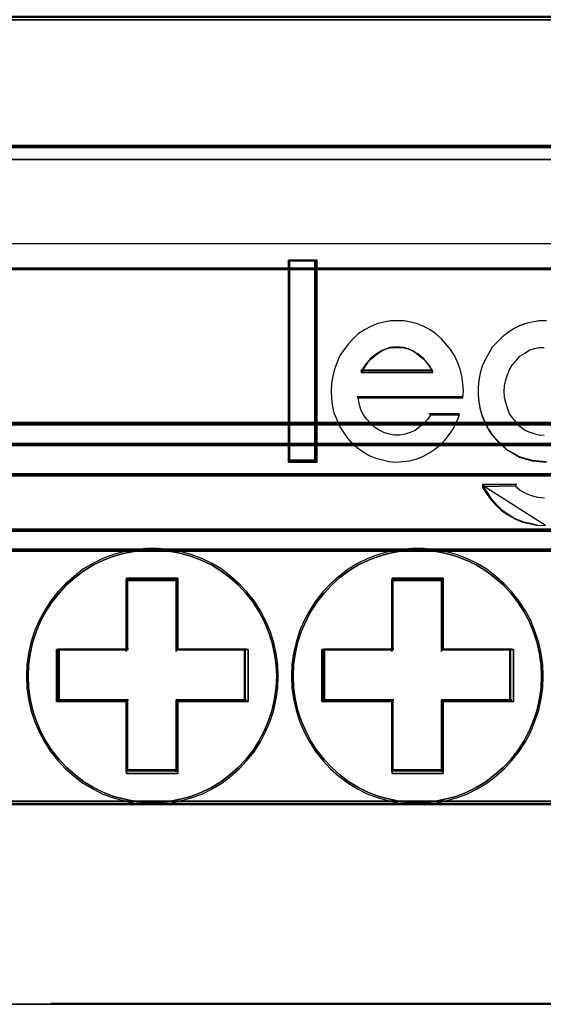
# Model space of a CAD drawing. Header units: millimetres. Extents: x 203 to 3426, y 719 to 2381.
# Tile 41 of 185: x 2527.48 to 2529.01, y 1110.87 to 1113.74. Entities that reach past the tile are written whole.
import ezdxf

# ---------------------------------------------------------------- set-up
doc = ezdxf.new("R2010")
doc.units = ezdxf.units.MM
doc.layers.add('45', color=7, linetype='Continuous')
doc.layers.add('E_Legrand_obudowy', color=7, linetype='Continuous')

# ---------------------------------------------------------------- blocks, each defined once
blk = doc.blocks.new('XL3 160 wnękowa 6x24M')
at = {"layer": 'E_Legrand_obudowy'}
blk.add_lwpolyline([(-215.641, -325.091), (215.545, -325.091), (215.545, -370.033), (-215.641, -370.033), (-215.641, -325.091)], dxfattribs=at)
blk = doc.blocks.new('BR 4P-10 125A (400408)')
at = {"layer": '45', "color": 139}
for points in [[(101.743, -16.477), (4.017, -16.477), (101.743, -16.477)], [(101.743, -16.477), (4.017, -16.477), (101.743, -16.477)], [(7.254, -20.012), (98.498, -20.012), (7.254, -20.012)], [(94.818, -23.471), (11.015, -23.471), (94.818, -23.471)], [(99.939, -27.82), (5.821, -27.82), (99.939, -27.82)], [(99.939, -28.411), (5.821, -28.411), (99.939, -28.411)], [(99.939, -29.259), (5.821, -29.259), (99.939, -29.259)], [(99.939, -30.824), (5.821, -30.824), (99.939, -30.824)], [(5.821, -31.382), (99.939, -31.382), (5.821, -31.382)], [(41.436, -34.967), (41.422, -34.641), (41.376, -34.336), (41.309, -34.025), (41.209, -33.713), (41.082, -33.415), (40.936, -33.144), (40.769, -32.88), (40.563, -32.622), (40.35, -32.392), (40.116, -32.188), (39.863, -31.992), (39.597, -31.829), (39.31, -31.694), (39.017, -31.579), (38.71, -31.497), (38.411, -31.443), (38.091, -31.409), (37.778, -31.409), (37.464, -31.443), (37.158, -31.497), (36.851, -31.579), (36.558, -31.694), (36.278, -31.829), (36.005, -31.992), (35.759, -32.188), (35.519, -32.392), (35.305, -32.622), (35.106, -32.88), (34.932, -33.144), (34.786, -33.415), (34.659, -33.713), (34.559, -34.025), (34.493, -34.336), (34.446, -34.641), (34.439, -34.967), (34.446, -35.285), (34.493, -35.597), (34.559, -35.909), (34.659, -36.214), (34.786, -36.512), (34.932, -36.79), (35.106, -37.054), (35.305, -37.305), (35.519, -37.535), (35.759, -37.745), (36.005, -37.935), (36.278, -38.097), (36.558, -38.24), (36.851, -38.348), (37.158, -38.429), (37.464, -38.49), (37.778, -38.524), (38.091, -38.524), (38.411, -38.49), (38.71, -38.429), (39.017, -38.348), (39.31, -38.24), (39.597, -38.097), (39.863, -37.935), (40.116, -37.745), (40.35, -37.535), (40.563, -37.305), (40.769, -37.054), (40.936, -36.79), (41.082, -36.512), (41.209, -36.214), (41.309, -35.909), (41.376, -35.597), (41.422, -35.285), (41.436, -34.967)], [(48.894, -34.967), (48.888, -34.641), (48.841, -34.336), (48.774, -34.025), (48.668, -33.713), (48.548, -33.415), (48.401, -33.144), (48.228, -32.88), (48.028, -32.622), (47.815, -32.392), (47.575, -32.188), (47.329, -31.992), (47.056, -31.829), (46.776, -31.694), (46.483, -31.579), (46.176, -31.497), (45.87, -31.443), (45.557, -31.409), (45.244, -31.409), (44.924, -31.443), (44.618, -31.497), (44.318, -31.579), (44.025, -31.694), (43.738, -31.829), (43.472, -31.992), (43.219, -32.188), (42.986, -32.392), (42.772, -32.622), (42.566, -32.88), (42.399, -33.144), (42.253, -33.415), (42.126, -33.713), (42.026, -34.025), (41.96, -34.336), (41.913, -34.641), (41.9, -34.967), (41.913, -35.285), (41.96, -35.597), (42.026, -35.909), (42.126, -36.214), (42.253, -36.512), (42.399, -36.79), (42.566, -37.054), (42.772, -37.305), (42.986, -37.535), (43.219, -37.745), (43.472, -37.935), (43.738, -38.097), (44.025, -38.24), (44.318, -38.348), (44.618, -38.429), (44.924, -38.49), (45.244, -38.524), (45.557, -38.524), (45.87, -38.49), (46.176, -38.429), (46.483, -38.348), (46.776, -38.24), (47.056, -38.097), (47.329, -37.935), (47.575, -37.745), (47.815, -37.535), (48.028, -37.305), (48.228, -37.054), (48.401, -36.79), (48.548, -36.512), (48.668, -36.214), (48.774, -35.909), (48.841, -35.597), (48.888, -35.285), (48.894, -34.967)], [(38.66, -32.25), (37.2, -32.25), (38.66, -32.25)], [(37.2, -32.25), (37.2, -34.263), (37.2, -32.25)], [(38.601, -34.263), (38.601, -32.25), (38.601, -34.263)], [(46.133, -32.25), (44.675, -32.25), (46.133, -32.25)], [(44.675, -32.25), (44.675, -34.263), (44.675, -32.25)], [(46.074, -34.263), (46.074, -32.25), (46.074, -34.263)], [(37.259, -34.204), (35.278, -34.204), (37.259, -34.204)], [(35.278, -34.204), (35.278, -35.688), (35.278, -34.204)], [(40.583, -34.204), (38.601, -34.204), (40.583, -34.204)], [(40.525, -35.688), (40.525, -34.204), (40.525, -35.688)], [(44.732, -34.204), (42.751, -34.204), (44.732, -34.204)], [(42.751, -34.204), (42.751, -35.688), (42.751, -34.204)], [(48.056, -34.204), (46.074, -34.204), (48.056, -34.204)], [(47.998, -35.688), (47.998, -34.204), (47.998, -35.688)], [(35.278, -35.629), (37.259, -35.629), (35.278, -35.629)], [(37.2, -35.629), (37.2, -37.657), (37.2, -35.629)], [(38.601, -37.657), (38.601, -35.629), (38.601, -37.657)], [(38.601, -35.629), (40.583, -35.629), (38.601, -35.629)], [(42.751, -35.629), (44.732, -35.629), (42.751, -35.629)], [(44.675, -35.629), (44.675, -37.657), (44.675, -35.629)], [(46.074, -37.657), (46.074, -35.629), (46.074, -37.657)], [(46.074, -35.629), (48.056, -35.629), (46.074, -35.629)], [(37.2, -37.599), (38.66, -37.599), (37.2, -37.599)], [(44.675, -37.599), (46.133, -37.599), (44.675, -37.599)], [(4.017, -38.485), (101.743, -38.485), (4.017, -38.485)], [(101.743, -38.58), (4.017, -38.58), (101.743, -38.58)], [(101.743, -38.58), (4.017, -38.58), (101.743, -38.58)]]:
    blk.add_lwpolyline(points, close=True, dxfattribs=at)
at = {"layer": '45', "color": 59}
for points in [[(7.254, -20.069), (98.498, -20.069), (98.498, -16.381), (7.254, -16.381), (7.254, -20.069)], [(7.283, -20.04), (98.471, -20.04), (98.471, -16.41), (7.283, -16.41), (7.283, -20.04)], [(98.498, -20.012), (7.254, -20.012), (7.254, -23.613), (10.501, -23.613), (10.501, -24.85), (10.501, -25.305), (11.017, -25.305), (11.017, -24.524), (11.017, -23.511), (94.815, -23.511), (94.815, -24.524), (94.815, -25.305), (95.258, -25.305), (95.258, -24.85), (95.258, -23.613), (98.498, -23.613), (98.498, -20.012)], [(98.471, -20.039), (7.283, -20.039), (7.283, -23.602), (10.528, -23.602), (10.528, -24.826), (10.528, -25.277), (11.043, -25.277), (11.043, -24.503), (11.043, -23.501), (94.791, -23.501), (94.791, -24.503), (94.791, -25.277), (95.233, -25.277), (95.233, -24.826), (95.233, -23.602), (98.471, -23.602), (98.471, -20.039)], [(11.015, -25.27), (11.015, -27.879), (94.818, -27.879), (94.818, -25.27), (94.818, -24.486), (94.818, -23.471), (11.015, -23.471), (11.015, -24.486), (11.015, -25.27)], [(11.044, -25.275), (11.044, -27.851), (94.791, -27.851), (94.791, -25.275), (94.791, -24.502), (94.791, -23.5), (11.044, -23.5), (11.044, -24.502), (11.044, -25.275)], [(5.821, -28.47), (99.939, -28.47), (99.939, -28.16), (99.939, -27.82), (96.514, -27.82), (94.815, -27.82), (11.018, -27.82), (9.305, -27.82), (5.821, -27.82), (5.821, -28.16), (5.821, -28.47)], [(5.85, -28.442), (99.912, -28.442), (99.912, -28.159), (99.912, -27.849), (96.489, -27.849), (94.791, -27.849), (11.043, -27.849), (9.332, -27.849), (5.85, -27.849), (5.85, -28.159), (5.85, -28.442)], [(5.821, -29.316), (99.939, -29.316), (99.939, -28.411), (5.821, -28.411), (5.821, -29.316)], [(5.85, -29.288), (99.912, -29.288), (99.912, -28.44), (5.85, -28.44), (5.85, -29.288)], [(5.821, -30.883), (99.939, -30.883), (99.939, -30.151), (99.939, -29.259), (5.821, -29.259), (5.821, -30.151), (5.821, -30.883)], [(5.85, -30.854), (99.912, -30.854), (99.912, -30.148), (99.912, -29.288), (5.85, -29.288), (5.85, -30.148), (5.85, -30.854)], [(99.939, -30.824), (5.821, -30.824), (5.821, -31.441), (99.939, -31.441), (99.939, -30.824)], [(99.912, -30.852), (5.85, -30.852), (5.85, -31.413), (99.912, -31.413), (99.912, -30.852)], [(99.938, -31.382), (5.822, -31.382), (4.017, -31.382), (4.017, -38.544), (101.743, -38.544), (101.743, -31.382), (99.938, -31.382)], [(40.807, -37.081), (40.976, -36.813), (41.124, -36.532), (41.253, -36.23), (41.354, -35.921), (41.421, -35.605), (41.469, -35.289), (41.482, -34.967), (41.469, -34.637), (41.421, -34.328), (41.354, -34.012), (41.253, -33.697), (41.124, -33.395), (40.976, -33.12), (40.807, -32.852), (40.598, -32.591), (40.382, -32.358), (40.145, -32.152), (39.889, -31.953), (39.619, -31.788), (39.328, -31.651), (39.031, -31.534), (38.721, -31.452), (38.417, -31.397), (38.093, -31.362), (37.775, -31.362), (37.458, -31.397), (37.147, -31.452), (36.837, -31.534), (36.54, -31.651), (36.256, -31.788), (35.979, -31.953), (35.73, -32.152), (35.486, -32.358), (35.27, -32.591), (35.068, -32.852), (34.892, -33.12), (34.744, -33.395), (34.615, -33.697), (34.514, -34.012), (34.447, -34.328), (34.399, -34.637), (34.393, -34.967), (34.399, -35.289), (34.447, -35.605), (34.514, -35.921), (34.615, -36.23), (34.744, -36.532), (34.892, -36.813), (35.068, -37.081), (35.27, -37.335), (35.486, -37.569), (35.73, -37.781), (35.979, -37.974), (36.256, -38.138), (36.54, -38.283), (36.837, -38.392), (37.147, -38.475), (37.458, -38.537), (37.775, -38.571), (38.093, -38.571), (38.417, -38.537), (38.721, -38.475), (39.031, -38.392), (39.328, -38.283), (39.619, -38.138), (39.889, -37.974), (40.145, -37.781), (40.382, -37.569), (40.598, -37.335), (40.807, -37.081)], [(41.309, -35.909), (41.209, -36.214), (41.082, -36.512), (40.936, -36.79), (40.769, -37.054), (40.563, -37.305), (40.35, -37.535), (40.116, -37.745), (39.863, -37.935), (39.597, -38.097), (39.31, -38.24), (39.017, -38.348), (38.71, -38.429), (38.411, -38.49), (38.091, -38.524), (37.778, -38.524), (37.464, -38.49), (37.158, -38.429), (36.851, -38.348), (36.558, -38.24), (36.278, -38.097), (36.005, -37.935), (35.759, -37.745), (35.519, -37.535), (35.305, -37.305), (35.106, -37.054), (34.932, -36.79), (34.786, -36.512), (34.659, -36.214), (34.559, -35.909), (34.493, -35.597), (34.446, -35.285), (34.439, -34.967), (34.446, -34.641), (34.493, -34.336), (34.559, -34.025), (34.659, -33.713), (34.786, -33.415), (34.932, -33.144), (35.106, -32.88), (35.305, -32.622), (35.519, -32.392), (35.759, -32.188), (36.005, -31.992), (36.278, -31.829), (36.558, -31.694), (36.851, -31.579), (37.158, -31.497), (37.464, -31.443), (37.778, -31.409), (38.091, -31.409), (38.411, -31.443), (38.71, -31.497), (39.017, -31.579), (39.31, -31.694), (39.597, -31.829), (39.863, -31.992), (40.116, -32.188), (40.35, -32.392), (40.563, -32.622), (40.769, -32.88), (40.936, -33.144), (41.082, -33.415), (41.209, -33.713), (41.309, -34.025), (41.376, -34.336), (41.422, -34.641), (41.436, -34.967), (41.422, -35.285), (41.376, -35.597), (41.309, -35.909)], [(48.266, -37.081), (48.441, -36.813), (48.59, -36.532), (48.711, -36.23), (48.819, -35.921), (48.887, -35.605), (48.934, -35.289), (48.941, -34.967), (48.934, -34.637), (48.887, -34.328), (48.819, -34.012), (48.711, -33.697), (48.59, -33.395), (48.441, -33.12), (48.266, -32.852), (48.063, -32.591), (47.847, -32.358), (47.604, -32.152), (47.355, -31.953), (47.078, -31.788), (46.794, -31.651), (46.497, -31.534), (46.187, -31.452), (45.876, -31.397), (45.559, -31.362), (45.242, -31.362), (44.918, -31.397), (44.607, -31.452), (44.303, -31.534), (44.006, -31.651), (43.716, -31.788), (43.446, -31.953), (43.19, -32.152), (42.953, -32.358), (42.737, -32.591), (42.528, -32.852), (42.359, -33.12), (42.211, -33.395), (42.083, -33.697), (41.981, -34.012), (41.914, -34.328), (41.867, -34.637), (41.853, -34.967), (41.867, -35.289), (41.914, -35.605), (41.981, -35.921), (42.083, -36.23), (42.211, -36.532), (42.359, -36.813), (42.528, -37.081), (42.737, -37.335), (42.953, -37.569), (43.19, -37.781), (43.446, -37.974), (43.716, -38.138), (44.006, -38.283), (44.303, -38.392), (44.607, -38.475), (44.918, -38.537), (45.242, -38.571), (45.559, -38.571), (45.876, -38.537), (46.187, -38.475), (46.497, -38.392), (46.794, -38.283), (47.078, -38.138), (47.355, -37.974), (47.604, -37.781), (47.847, -37.569), (48.063, -37.335), (48.266, -37.081)], [(48.668, -36.214), (48.548, -36.512), (48.401, -36.79), (48.228, -37.054), (48.028, -37.305), (47.815, -37.535), (47.575, -37.745), (47.329, -37.935), (47.056, -38.097), (46.776, -38.24), (46.483, -38.348), (46.176, -38.429), (45.87, -38.49), (45.557, -38.524), (45.244, -38.524), (44.924, -38.49), (44.618, -38.429), (44.318, -38.348), (44.025, -38.24), (43.738, -38.097), (43.472, -37.935), (43.219, -37.745), (42.986, -37.535), (42.772, -37.305), (42.566, -37.054), (42.399, -36.79), (42.253, -36.512), (42.126, -36.214), (42.026, -35.909), (41.96, -35.597), (41.913, -35.285), (41.9, -34.967), (41.913, -34.641), (41.96, -34.336), (42.026, -34.025), (42.126, -33.713), (42.253, -33.415), (42.399, -33.144), (42.566, -32.88), (42.772, -32.622), (42.986, -32.392), (43.219, -32.188), (43.472, -31.992), (43.738, -31.829), (44.025, -31.694), (44.318, -31.579), (44.618, -31.497), (44.924, -31.443), (45.244, -31.409), (45.557, -31.409), (45.87, -31.443), (46.176, -31.497), (46.483, -31.579), (46.776, -31.694), (47.056, -31.829), (47.329, -31.992), (47.575, -32.188), (47.815, -32.392), (48.028, -32.622), (48.228, -32.88), (48.401, -33.144), (48.548, -33.415), (48.668, -33.713), (48.774, -34.025), (48.841, -34.336), (48.888, -34.641), (48.894, -34.967), (48.888, -35.285), (48.841, -35.597), (48.774, -35.909), (48.668, -36.214)], [(40.629, -35.679), (38.651, -35.679), (38.651, -37.705), (37.21, -37.705), (37.21, -35.679), (35.231, -35.679), (35.231, -34.213), (37.21, -34.213), (37.21, -32.201), (38.651, -32.201), (38.651, -34.213), (40.629, -34.213), (40.629, -35.679)], [(35.231, -34.213), (35.231, -35.679), (37.21, -35.679), (37.21, -37.705), (38.651, -37.705), (38.651, -35.679), (40.629, -35.679), (40.629, -34.213), (38.651, -34.213), (38.651, -32.201), (37.21, -32.201), (37.21, -34.213), (35.231, -34.213)], [(35.306, -34.233), (35.306, -35.658), (37.23, -35.658), (37.23, -37.628), (38.631, -37.628), (38.631, -35.658), (40.554, -35.658), (40.554, -34.233), (38.631, -34.233), (38.631, -32.277), (37.23, -32.277), (37.23, -34.233), (35.306, -34.233)], [(48.102, -35.679), (46.125, -35.679), (46.125, -37.705), (44.684, -37.705), (44.684, -35.679), (42.706, -35.679), (42.706, -34.213), (44.684, -34.213), (44.684, -32.201), (46.125, -32.201), (46.125, -34.213), (48.102, -34.213), (48.102, -35.679)], [(42.706, -34.213), (42.706, -35.679), (44.684, -35.679), (44.684, -37.705), (46.125, -37.705), (46.125, -35.679), (48.102, -35.679), (48.102, -34.213), (46.125, -34.213), (46.125, -32.201), (44.684, -32.201), (44.684, -34.213), (42.706, -34.213)], [(42.779, -34.233), (42.779, -35.658), (44.703, -35.658), (44.703, -37.628), (46.104, -37.628), (46.104, -35.658), (48.027, -35.658), (48.027, -34.233), (46.104, -34.233), (46.104, -32.277), (44.703, -32.277), (44.703, -34.233), (42.779, -34.233)]]:
    blk.add_lwpolyline(points, close=True, dxfattribs=at)
at = {"layer": '45', "color": 150}
for points in [[(-0.047, -20.407), (105.774, -20.407), (-0.047, -20.407)], [(41.767, -23.243), (41.767, -28.934), (41.767, -23.243)], [(42.572, -28.934), (42.572, -23.243), (41.767, -23.243), (41.767, -28.934), (42.572, -28.934)], [(42.572, -28.934), (42.572, -23.243), (41.767, -23.243), (41.767, -28.934), (42.572, -28.934)], [(42.572, -28.934), (42.572, -23.243), (41.767, -23.243), (41.767, -28.934), (42.572, -28.934)], [(42.543, -28.905), (42.543, -23.272), (41.796, -23.272), (41.796, -28.905), (42.543, -28.905)], [(42.514, -23.243), (42.514, -28.934), (42.514, -23.243)], [(43.016, -26.512), (42.983, -26.717), (42.969, -26.935), (42.983, -27.126), (42.996, -27.331), (43.043, -27.549), (43.124, -27.719), (43.204, -27.917), (43.312, -28.081), (43.432, -28.258), (43.553, -28.402), (43.714, -28.531), (43.869, -28.647), (44.036, -28.743), (44.224, -28.825), (44.419, -28.872), (44.607, -28.92), (44.795, -28.934), (44.989, -28.92), (45.184, -28.9), (45.379, -28.838), (45.553, -28.777), (45.721, -28.681), (45.889, -28.565), (46.043, -28.449), (46.184, -28.306), (46.305, -28.142), (46.412, -27.986), (46.506, -27.788), (46.587, -27.61), (45.768, -27.61), (45.674, -27.74), (45.58, -27.849), (45.453, -27.951), (45.332, -28.047), (45.198, -28.095), (45.057, -28.142), (44.895, -28.177), (44.748, -28.177), (44.607, -28.142), (44.453, -28.095), (44.318, -28.033), (44.191, -27.951), (44.083, -27.849), (43.969, -27.719), (43.869, -27.597), (43.808, -27.453), (43.761, -27.283), (43.728, -27.126), (46.681, -27.126), (46.694, -26.935), (46.681, -26.717), (46.647, -26.512), (46.6, -26.314), (46.526, -26.123), (46.446, -25.932), (46.332, -25.761), (46.204, -25.605), (46.077, -25.461), (45.916, -25.325), (45.755, -25.209), (45.58, -25.113), (45.406, -25.038), (45.211, -24.991), (45.023, -24.95), (44.835, -24.95), (44.64, -24.95), (44.453, -24.991), (44.258, -25.038), (44.083, -25.113), (43.909, -25.209), (43.728, -25.325), (43.587, -25.461), (43.459, -25.605), (43.332, -25.761), (43.218, -25.932), (43.137, -26.123), (43.063, -26.314), (43.016, -26.512)], [(43.016, -26.512), (42.983, -26.717), (42.969, -26.935), (42.983, -27.126), (42.996, -27.331), (43.043, -27.549), (43.124, -27.719), (43.204, -27.917), (43.312, -28.081), (43.432, -28.258), (43.553, -28.402), (43.714, -28.531), (43.869, -28.647), (44.036, -28.743), (44.224, -28.825), (44.419, -28.872), (44.607, -28.92), (44.795, -28.934), (44.989, -28.92), (45.184, -28.9), (45.379, -28.838), (45.553, -28.777), (45.721, -28.681), (45.889, -28.565), (46.043, -28.449), (46.184, -28.306), (46.305, -28.142), (46.412, -27.986), (46.506, -27.788), (46.587, -27.61), (45.768, -27.61), (45.674, -27.74), (45.58, -27.849), (45.453, -27.951), (45.332, -28.047), (45.198, -28.095), (45.057, -28.142), (44.895, -28.177), (44.748, -28.177), (44.607, -28.142), (44.453, -28.095), (44.318, -28.033), (44.191, -27.951), (44.083, -27.849), (43.969, -27.719), (43.869, -27.597), (43.808, -27.453), (43.761, -27.283), (43.728, -27.126), (46.681, -27.126), (46.694, -26.935), (46.681, -26.717), (46.647, -26.512), (46.6, -26.314), (46.526, -26.123), (46.446, -25.932), (46.332, -25.761), (46.204, -25.605), (46.077, -25.461), (45.916, -25.325), (45.755, -25.209), (45.58, -25.113), (45.406, -25.038), (45.211, -24.991), (45.023, -24.95), (44.835, -24.95), (44.64, -24.95), (44.453, -24.991), (44.258, -25.038), (44.083, -25.113), (43.909, -25.209), (43.728, -25.325), (43.587, -25.461), (43.459, -25.605), (43.332, -25.761), (43.218, -25.932), (43.137, -26.123), (43.063, -26.314), (43.016, -26.512)], [(43.016, -26.512), (42.983, -26.717), (42.969, -26.935), (42.983, -27.126), (42.996, -27.331), (43.043, -27.549), (43.124, -27.719), (43.204, -27.917), (43.312, -28.081), (43.432, -28.258), (43.553, -28.402), (43.714, -28.531), (43.869, -28.647), (44.036, -28.743), (44.224, -28.825), (44.419, -28.872), (44.607, -28.92), (44.795, -28.934), (44.989, -28.92), (45.184, -28.9), (45.379, -28.838), (45.553, -28.777), (45.721, -28.681), (45.889, -28.565), (46.043, -28.449), (46.184, -28.306), (46.305, -28.142), (46.412, -27.986), (46.506, -27.788), (46.587, -27.61), (45.768, -27.61), (45.674, -27.74), (45.58, -27.849), (45.453, -27.951), (45.332, -28.047), (45.198, -28.095), (45.057, -28.142), (44.895, -28.177), (44.748, -28.177), (44.607, -28.142), (44.453, -28.095), (44.318, -28.033), (44.191, -27.951), (44.083, -27.849), (43.969, -27.719), (43.869, -27.597), (43.808, -27.453), (43.761, -27.283), (43.728, -27.126), (46.681, -27.126), (46.694, -26.935), (46.681, -26.717), (46.647, -26.512), (46.6, -26.314), (46.526, -26.123), (46.446, -25.932), (46.332, -25.761), (46.204, -25.605), (46.077, -25.461), (45.916, -25.325), (45.755, -25.209), (45.58, -25.113), (45.406, -25.038), (45.211, -24.991), (45.023, -24.95), (44.835, -24.95), (44.64, -24.95), (44.453, -24.991), (44.258, -25.038), (44.083, -25.113), (43.909, -25.209), (43.728, -25.325), (43.587, -25.461), (43.459, -25.605), (43.332, -25.761), (43.218, -25.932), (43.137, -26.123), (43.063, -26.314), (43.016, -26.512)], [(45.836, -26.401), (45.72, -26.196), (45.577, -26.02), (45.414, -25.888), (45.217, -25.778), (45.026, -25.704), (44.815, -25.69), (44.625, -25.704), (44.427, -25.778), (44.25, -25.888), (44.073, -26.02), (43.93, -26.196), (43.808, -26.401), (45.836, -26.401)], [(45.836, -26.414), (45.754, -26.26), (45.659, -26.12), (45.543, -26.003), (45.414, -25.9), (45.285, -25.805), (45.142, -25.739), (44.979, -25.702), (44.836, -25.702), (44.673, -25.702), (44.523, -25.739), (44.38, -25.805), (44.251, -25.9), (44.122, -26.003), (44.006, -26.12), (43.911, -26.26), (43.829, -26.414), (45.836, -26.414)], [(45.836, -26.401), (43.829, -26.401), (43.911, -26.261), (44.006, -26.122), (44.122, -26.004), (44.251, -25.901), (44.38, -25.805), (44.523, -25.739), (44.673, -25.702), (44.836, -25.702), (44.979, -25.702), (45.142, -25.739), (45.285, -25.805), (45.414, -25.901), (45.543, -26.004), (45.659, -26.122), (45.754, -26.261), (45.836, -26.401)], [(45.836, -26.401), (43.829, -26.401), (43.911, -26.261), (44.006, -26.122), (44.122, -26.004), (44.251, -25.901), (44.38, -25.805), (44.523, -25.739), (44.673, -25.702), (44.836, -25.702), (44.979, -25.702), (45.142, -25.739), (45.285, -25.805), (45.414, -25.901), (45.543, -26.004), (45.659, -26.122), (45.754, -26.261), (45.836, -26.401)], [(45.836, -26.401), (43.829, -26.401), (43.911, -26.261), (44.006, -26.122), (44.122, -26.004), (44.251, -25.901), (44.38, -25.805), (44.523, -25.739), (44.673, -25.702), (44.836, -25.702), (44.979, -25.702), (45.142, -25.739), (45.285, -25.805), (45.414, -25.901), (45.543, -26.004), (45.659, -26.122), (45.754, -26.261), (45.836, -26.401)], [(45.836, -26.342), (43.808, -26.342), (45.836, -26.342)], [(43.808, -26.342), (45.836, -26.342), (43.808, -26.342)], [(43.702, -27.094), (46.682, -27.094), (43.702, -27.094)], [(45.725, -27.572), (46.588, -27.572), (45.725, -27.572)], [(41.767, -28.875), (42.572, -28.875), (41.767, -28.875)], [(47.224, -29.568), (48.196, -29.568), (47.224, -29.568)], [(47.224, -29.58), (47.341, -29.765), (47.464, -29.949), (47.614, -30.119), (47.778, -30.282), (47.955, -30.402), (48.153, -30.523), (48.358, -30.608), (48.57, -30.657), (48.782, -30.707), (49.007, -30.721), (47.224, -29.58)], [(3.97, -44.204), (101.711, -44.204), (3.97, -44.204)], [(35.073, -44.184), (70.654, -44.184), (35.073, -44.184)], [(35.073, -44.184), (70.654, -44.184), (35.073, -44.184)]]:
    blk.add_lwpolyline(points, close=True, dxfattribs=at)
for points in [[(49.025, -24.95), (48.824, -24.95), (48.629, -24.991), (48.454, -25.025), (48.266, -25.093), (48.105, -25.181), (47.924, -25.297), (47.783, -25.412), (47.642, -25.554), (47.508, -25.697), (47.4, -25.88), (47.306, -26.05), (47.226, -26.227), (47.165, -26.424), (47.132, -26.634), (47.112, -26.824), (47.112, -27.035), (47.132, -27.245), (47.165, -27.442), (47.226, -27.632), (47.306, -27.822), (47.4, -28.005), (47.508, -28.162), (47.642, -28.318), (47.783, -28.447), (47.924, -28.583), (48.105, -28.678), (48.266, -28.773), (48.454, -28.834), (48.629, -28.881), (48.824, -28.902), (49.025, -28.915)], [(48.978, -29.947), (48.79, -29.927), (48.616, -29.879), (48.454, -29.818), (48.293, -29.737), (48.152, -29.614), (48.152, -29.614), (47.226, -29.628), (47.34, -29.805), (47.461, -29.981), (47.608, -30.144), (47.77, -30.3), (47.944, -30.416), (48.139, -30.531), (48.34, -30.613), (48.548, -30.66), (48.757, -30.708), (48.978, -30.721)], [(49.025, -24.95), (48.824, -24.95), (48.629, -24.991), (48.454, -25.025), (48.266, -25.093), (48.105, -25.181), (47.924, -25.297), (47.783, -25.412), (47.642, -25.554), (47.508, -25.697), (47.4, -25.88), (47.306, -26.05), (47.226, -26.227), (47.165, -26.424), (47.132, -26.634), (47.112, -26.824), (47.112, -27.035), (47.132, -27.245), (47.165, -27.442), (47.226, -27.632), (47.306, -27.822), (47.4, -28.005), (47.508, -28.162), (47.642, -28.318), (47.783, -28.447), (47.924, -28.583), (48.105, -28.678), (48.266, -28.773), (48.454, -28.834), (48.629, -28.881), (48.824, -28.902), (49.025, -28.915)], [(48.978, -29.947), (48.79, -29.927), (48.616, -29.879), (48.454, -29.818), (48.293, -29.737), (48.152, -29.614), (48.152, -29.614), (47.226, -29.628), (47.34, -29.805), (47.461, -29.981), (47.608, -30.144), (47.77, -30.3), (47.944, -30.416), (48.139, -30.531), (48.34, -30.613), (48.548, -30.66), (48.757, -30.708), (48.978, -30.721)], [(49.033, -24.95), (48.831, -24.95), (48.635, -24.991), (48.46, -25.025), (48.271, -25.093), (48.109, -25.182), (47.927, -25.298), (47.786, -25.414), (47.644, -25.557), (47.509, -25.7), (47.402, -25.884), (47.307, -26.055), (47.226, -26.232), (47.166, -26.43), (47.132, -26.642), (47.112, -26.833), (47.112, -27.044), (47.132, -27.256), (47.166, -27.453), (47.226, -27.644), (47.307, -27.835), (47.402, -28.02), (47.509, -28.177), (47.644, -28.333), (47.786, -28.463), (47.927, -28.6), (48.109, -28.695), (48.271, -28.791), (48.46, -28.852), (48.635, -28.9), (48.831, -28.92), (49.033, -28.934)], [(48.965, -28.188), (48.823, -28.175), (48.694, -28.14), (48.545, -28.092), (48.416, -28.03), (48.287, -27.927), (48.178, -27.81), (48.083, -27.699), (47.995, -27.569), (47.934, -27.417), (47.887, -27.259), (47.853, -27.114), (47.839, -26.949), (47.853, -26.783), (47.887, -26.618), (47.934, -26.474), (47.995, -26.322), (48.083, -26.177), (48.178, -26.067), (48.287, -25.95), (48.416, -25.874), (48.545, -25.785), (48.694, -25.737), (48.823, -25.702), (48.965, -25.702)], [(48.965, -28.188), (48.823, -28.175), (48.694, -28.14), (48.545, -28.092), (48.416, -28.03), (48.287, -27.927), (48.178, -27.81), (48.083, -27.699), (47.995, -27.569), (47.934, -27.417), (47.887, -27.259), (47.853, -27.114), (47.839, -26.949), (47.853, -26.783), (47.887, -26.618), (47.934, -26.474), (47.995, -26.322), (48.083, -26.177), (48.178, -26.067), (48.287, -25.95), (48.416, -25.874), (48.545, -25.785), (48.694, -25.737), (48.823, -25.702), (48.965, -25.702)], [(48.965, -28.188), (48.823, -28.175), (48.694, -28.14), (48.545, -28.092), (48.416, -28.03), (48.287, -27.927), (48.178, -27.81), (48.083, -27.699), (47.995, -27.569), (47.934, -27.417), (47.887, -27.259), (47.853, -27.114), (47.839, -26.949), (47.853, -26.783), (47.887, -26.618), (47.934, -26.474), (47.995, -26.322), (48.083, -26.177), (48.178, -26.067), (48.287, -25.95), (48.416, -25.874), (48.545, -25.785), (48.694, -25.737), (48.823, -25.702), (48.965, -25.702)]]:
    blk.add_lwpolyline(points, dxfattribs=at)
blk = doc.blocks.new('G$CCC6CD2FA')
at = {"linetype": 'Continuous', "xscale": 0.103478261, "yscale": 0.103478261, "zscale": 0.103478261}
blk.add_blockref('BR 4P-10 125A (400408)', (-126.3881, 43.7587), dxfattribs=at)
at = {"layer": 'E_Legrand_obudowy', "color": 67, "true_color": 0x727430, "xscale": 0.1, "yscale": 0.1, "zscale": 0.1}
blk.add_blockref('XL3 160 wnękowa 6x24M', (-112.1857, 78.4038), dxfattribs=at)

msp = doc.modelspace()

# ---------------------------------------------------------------- block references
msp.add_blockref('G$CCC6CD2FA', (2650.3343, 1071.6878))

doc.saveas('drawing.dxf')
